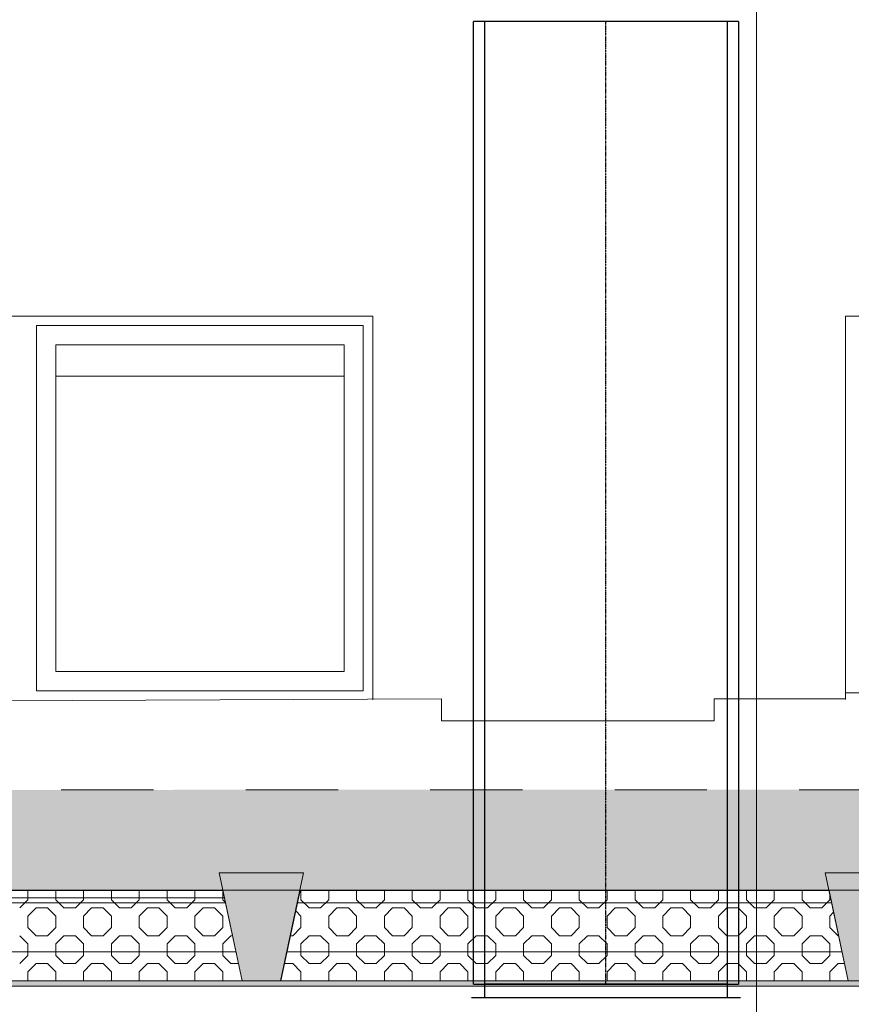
# Model space of a CAD drawing. Header units: millimetres. Extents: x -47038 to 86296, y -75637 to 48966.
# Tile 156 of 174: x 57903 to 60066, y 40690 to 43251. Entities that reach past the tile are written whole.
import ezdxf

# ---------------------------------------------------------------- set-up
doc = ezdxf.new("R2010")
doc.units = ezdxf.units.MM
for name, pattern in [('DASHDOT', [1, 0.5, -0.25, 0, -0.25]), ('Kropki i Kreski', [0]), ('Przerywana (2)', [48, 24, -24])]:
    doc.linetypes.add(name, pattern=pattern)
for name, color, linetype, lineweight, true_color in [('0_Nr_pióra__95', 7, 'Continuous', 20, 0x7c7c7c), ('280-A Dachy Powłoki_Nr_pióra__95', 7, 'Continuous', 20, 0x7c7c7c), ('410-K Osie główne_Nr_pióra__95', 7, 'Continuous', 20, 0x7c7c7c), ('450-K Belki nośne_Nr_pióra__95', 7, 'Continuous', 25, 0x7c7c7c), ('460 - Stropy_Nr_pióra__95', 7, 'Continuous', 20, 0x7c7c7c), ('Okna Archicada_Nr_pióra__95', 7, 'Continuous', 20, 0x7c7c7c)]:
    doc.layers.add(name, color=color, linetype=linetype, lineweight=lineweight, true_color=true_color)
for name, color, linetype, lineweight in [('450-K Belki_Nr_pióra__13', 7, 'Continuous', 25), ('FLUID-LWA', 10, 'Continuous', 30), ('Nowe_420 - Wełna mineralna_Nr_pióra__93', 9, 'Continuous', 20), ('XREF', 8, 'Continuous', 9)]:
    doc.layers.add(name, color=color, linetype=linetype, lineweight=lineweight)
doc.layers.add('FLUID-LWA-INS', color=10, linetype='Continuous')
doc.layers.add('FLUID-LWA-SYM', color=7, linetype='Continuous')

# ---------------------------------------------------------------- blocks, each defined once
blk = doc.blocks.new('A$C67FE79C0')
at = {"layer": '280-A Dachy Powłoki_Nr_pióra__95', "linetype": 'Continuous', "lineweight": 5}
for points in [[(2971.45, 546.91), (24.72, 546.59), (24.72, 545.08), (2971.45, 545.41)], [(24.72, 545.08), (24.72, 520.99), (156.12, 521.01), (155.24, 525.13), (177.24, 525.13), (176.36, 521.01), (307.01, 521.02), (306.14, 525.13), (328.14, 525.13), (327.26, 521.03), (457, 521.04), (456.12, 525.13), (478.12, 525.13), (477.25, 521.04), (609.45, 521.06), (608.58, 525.13), (630.58, 525.13), (629.71, 521.06), (758.24, 521.07), (757.37, 525.13), (779.37, 525.13), (778.51, 521.08), (905.7, 521.09), (904.84, 525.13), (926.84, 525.13), (925.98, 521.09), (1058.53, 521.11), (1057.67, 525.13), (1079.67, 525.13), (1078.81, 521.11), (1207.44, 521.12), (1206.58, 525.13), (1228.58, 525.13), (1227.73, 521.13), (1358.14, 521.14), (1357.28, 525.13), (1379.28, 525.13), (1378.43, 521.14), (1515.84, 521.16), (1514.99, 525.13), (1536.99, 525.13), (1536.14, 521.16), (1673.31, 521.17), (1672.46, 525.13), (1694.46, 525.13), (1693.62, 521.18), (1792.42, 521.19), (1791.5, 525.13), (1827.5, 525.13), (1826.59, 521.19), (1959.72, 521.21), (1958.88, 525.13), (1980.88, 525.13), (1980.04, 521.21), (2110.56, 521.22), (2109.73, 525.13), (2131.73, 525.13), (2130.89, 521.22), (2261.08, 521.24), (2260.18, 525.13), (2296.18, 525.13), (2295.28, 521.24), (2394.9, 521.25), (2394, 525.13), (2430, 525.13), (2429.11, 521.26), (2561.6, 521.27), (2560.77, 525.13), (2582.77, 525.13), (2581.95, 521.27), (2712.14, 521.29), (2711.32, 525.13), (2733.32, 525.13), (2732.5, 521.29), (2862.17, 521.31), (2861.35, 525.13), (2883.35, 525.13), (2882.54, 521.31), (2971.45, 521.32), (2971.45, 545.41)], [(1227.73, 521.13), (1227.62, 520.62), (1358.24, 520.64), (1358.14, 521.14)], [(1378.43, 521.14), (1378.33, 520.64), (1515.94, 520.66), (1515.84, 521.16)]]:
    blk.add_hatch(color=8, dxfattribs=at).paths.add_polyline_path(points)
at = {"layer": '450-K Belki nośne_Nr_pióra__95', "linetype": 'Continuous', "lineweight": 5}
for points in [[(1363.28, 497.03), (1373.28, 497.02), (1379.28, 525.13), (1357.28, 525.13)], [(1530.99, 497.02), (1536.99, 525.13), (1514.99, 525.13), (1520.99, 497.03)]]:
    blk.add_hatch(color=8, dxfattribs=at).paths.add_polyline_path(points)
at = {"color": 8, "lineweight": 5}
for p, q in [((1358.27, 520.52), (1227.59, 520.51)), ((1363.28, 497.03), (1358.27, 520.52)), ((1378.33, 520.52), (1373.31, 497.03)), ((1515.97, 520.53), (1378.33, 520.52)), ((1520.99, 497.04), (1515.97, 520.53)), ((1222.58, 497.03), (1363.28, 497.03)), ((1373.31, 497.03), (1520.99, 497.04))]:
    blk.add_line(p, q, dxfattribs=at)
at = {"layer": '0_Nr_pióra__95', "color": 8, "linetype": 'Continuous', "lineweight": 5}
for p, q in [((1520.25, 570.37), (1520.25, 572)), ((1520.25, 572), (1705.08, 572)), ((876.58, 568.24), (1415.1, 570.37)), ((1415.1, 570.37), (1415.1, 564.69)), ((1486.1, 564.69), (1486.1, 570.37)), ((1486.1, 570.37), (1520.25, 570.37)), ((1415.1, 564.69), (1486.1, 564.69))]:
    blk.add_line(p, q, dxfattribs=at)
at = {"layer": '280-A Dachy Powłoki_Nr_pióra__95', "color": 8, "linetype": 'Continuous', "lineweight": 5}
for p, q in [((1389.8, 654.31), (1314.8, 654.31)), ((2972.22, 520.82), (23.28, 520.49))]:
    blk.add_line(p, q, dxfattribs=at)
at = {"layer": '280-A Dachy Powłoki_Nr_pióra__95', "color": 8, "linetype": 'Przerywana (2)', "lineweight": 5}
blk.add_line((2972.22, 546.91), (23.28, 546.59), dxfattribs=at)
at = {"layer": '410-K Osie główne_Nr_pióra__95', "color": 8, "linetype": 'Continuous', "lineweight": 5}
blk.add_line((1497.12, 900), (1497.12, -300), dxfattribs=at)
at = {"layer": '450-K Belki nośne_Nr_pióra__95', "color": 8, "linetype": 'Continuous', "lineweight": 5}
for p, q in [((1357.28, 525.13), (1363.28, 497.03)), ((1357.28, 525.13), (1379.28, 525.13)), ((1379.28, 525.13), (1373.28, 497.02)), ((1514.99, 525.13), (1520.99, 497.03)), ((1514.99, 525.13), (1536.99, 525.13)), ((1363.28, 497.03), (1373.28, 497.02)), ((1520.99, 497.03), (1530.99, 497.02))]:
    blk.add_line(p, q, dxfattribs=at)
at = {"layer": '450-K Belki_Nr_pióra__13', "color": 8, "linetype": 'Continuous', "lineweight": 5}
blk.add_line((1227.19, 518.62), (1358.67, 518.62), dxfattribs=at)
at = {"layer": '460 - Stropy_Nr_pióra__95', "color": 8, "linetype": 'Continuous', "lineweight": 5}
for p, q in [((1358.94, 517.37), (1226.92, 517.37)), ((1516.65, 517.37), (1377.63, 517.37)), ((1361.67, 504.57), (1224.19, 504.57)), ((1519.38, 504.57), (1374.89, 504.57))]:
    blk.add_line(p, q, dxfattribs=at)
at = {"layer": 'Nowe_420 - Wełna mineralna_Nr_pióra__93', "color": 8, "linetype": 'Continuous', "lineweight": 5}
for p, q in [((1358.27, 520.52), (1227.59, 520.51)), ((1307.51, 518.14), (1307.51, 520.52)), ((1314.76, 518.14), (1314.76, 520.52)), ((1322, 518.14), (1322, 520.52)), ((1329.24, 518.14), (1329.24, 520.52)), ((1336.49, 518.14), (1336.49, 520.52)), ((1343.73, 518.14), (1343.73, 520.52)), ((1350.97, 518.14), (1350.97, 520.52)), ((1358.21, 518.14), (1358.21, 520.52)), ((1363.28, 497.03), (1358.27, 520.52)), ((1378.33, 520.52), (1373.31, 497.03)), ((1515.97, 520.53), (1378.33, 520.52)), ((1378.58, 518.15), (1378.58, 520.52)), ((1385.82, 518.15), (1385.82, 520.52)), ((1393.06, 518.15), (1393.06, 520.52)), ((1400.31, 518.15), (1400.31, 520.52)), ((1407.55, 518.15), (1407.55, 520.52)), ((1414.79, 518.15), (1414.79, 520.52)), ((1422.03, 518.15), (1422.03, 520.52)), ((1429.28, 518.15), (1429.28, 520.52)), ((1436.52, 518.15), (1436.52, 520.52)), ((1443.76, 518.15), (1443.76, 520.52)), ((1451, 518.15), (1451, 520.53)), ((1458.25, 518.15), (1458.25, 520.53)), ((1465.49, 518.15), (1465.49, 520.53)), ((1472.73, 518.15), (1472.73, 520.53)), ((1479.97, 518.15), (1479.97, 520.53)), ((1487.22, 518.15), (1487.22, 520.53)), ((1494.46, 518.15), (1494.46, 520.53)), ((1501.7, 518.15), (1501.7, 520.53)), ((1508.94, 518.15), (1508.94, 520.53)), ((1520.99, 497.04), (1515.97, 520.53)), ((1305.39, 516.02), (1307.51, 518.14)), ((1314.76, 518.14), (1316.88, 516.02)), ((1319.88, 516.02), (1322, 518.14)), ((1329.24, 518.14), (1331.36, 516.02)), ((1334.36, 516.02), (1336.49, 518.14)), ((1343.73, 518.14), (1345.85, 516.02)), ((1348.85, 516.02), (1350.97, 518.14)), ((1358.21, 518.14), (1358.93, 517.42)), ((1378.58, 518.15), (1380.7, 516.03)), ((1383.7, 516.03), (1385.82, 518.15)), ((1393.06, 518.15), (1395.18, 516.03)), ((1398.18, 516.03), (1400.31, 518.15)), ((1407.55, 518.15), (1409.67, 516.03)), ((1412.67, 516.03), (1414.79, 518.15)), ((1422.03, 518.15), (1424.15, 516.03)), ((1427.15, 516.03), (1429.28, 518.15)), ((1436.52, 518.15), (1438.64, 516.03)), ((1441.64, 516.03), (1443.76, 518.15)), ((1451, 518.15), (1453.12, 516.03)), ((1456.12, 516.03), (1458.25, 518.15)), ((1465.49, 518.15), (1467.61, 516.03)), ((1470.61, 516.03), (1472.73, 518.15)), ((1479.97, 518.15), (1482.1, 516.03)), ((1485.1, 516.03), (1487.22, 518.15)), ((1494.46, 518.15), (1496.58, 516.03)), ((1499.58, 516.03), (1501.7, 518.15)), ((1508.94, 518.15), (1511.07, 516.03)), ((1514.07, 516.03), (1516.19, 518.15)), ((1516.19, 518.15), (1516.19, 519.51)), ((1307.51, 513.9), (1309.64, 516.02)), ((1309.64, 516.02), (1312.64, 516.02)), ((1312.64, 516.02), (1314.76, 513.9)), ((1316.88, 516.02), (1319.88, 516.02)), ((1322, 513.9), (1324.12, 516.02)), ((1324.12, 516.02), (1327.12, 516.02)), ((1327.12, 516.02), (1329.24, 513.9)), ((1331.36, 516.02), (1334.36, 516.02)), ((1336.49, 513.9), (1338.61, 516.02)), ((1338.61, 516.02), (1341.61, 516.02)), ((1341.61, 516.02), (1343.73, 513.9)), ((1345.85, 516.02), (1348.85, 516.02)), ((1350.97, 513.9), (1353.09, 516.02)), ((1353.09, 516.02), (1356.09, 516.02)), ((1356.09, 516.02), (1358.21, 513.9)), ((1377.21, 515.28), (1378.58, 513.9)), ((1380.7, 516.03), (1383.7, 516.03)), ((1385.82, 513.9), (1387.94, 516.03)), ((1387.94, 516.03), (1390.94, 516.03)), ((1390.94, 516.03), (1393.06, 513.9)), ((1395.18, 516.03), (1398.18, 516.03)), ((1400.31, 513.9), (1402.43, 516.03)), ((1402.43, 516.03), (1405.43, 516.03)), ((1405.43, 516.03), (1407.55, 513.9)), ((1409.67, 516.03), (1412.67, 516.03)), ((1414.79, 513.9), (1416.91, 516.03)), ((1416.91, 516.03), (1419.91, 516.03)), ((1419.91, 516.03), (1422.03, 513.9)), ((1424.15, 516.03), (1427.15, 516.03)), ((1429.28, 513.9), (1431.4, 516.03)), ((1431.4, 516.03), (1434.4, 516.03)), ((1434.4, 516.03), (1436.52, 513.9)), ((1438.64, 516.03), (1441.64, 516.03)), ((1443.76, 513.9), (1445.88, 516.03)), ((1445.88, 516.03), (1448.88, 516.03)), ((1448.88, 516.03), (1451, 513.9)), ((1453.12, 516.03), (1456.12, 516.03)), ((1458.25, 513.9), (1460.37, 516.03)), ((1460.37, 516.03), (1463.37, 516.03)), ((1463.37, 516.03), (1465.49, 513.9)), ((1467.61, 516.03), (1470.61, 516.03)), ((1472.73, 513.9), (1474.85, 516.03)), ((1474.85, 516.03), (1477.85, 516.03)), ((1477.85, 516.03), (1479.97, 513.9)), ((1482.1, 516.03), (1485.1, 516.03)), ((1487.22, 513.9), (1489.34, 516.03)), ((1489.34, 516.03), (1492.34, 516.03)), ((1492.34, 516.03), (1494.46, 513.9)), ((1496.58, 516.03), (1499.58, 516.03)), ((1501.7, 513.9), (1503.82, 516.03)), ((1503.82, 516.03), (1506.82, 516.03)), ((1506.82, 516.03), (1508.94, 513.9)), ((1511.07, 516.03), (1514.07, 516.03)), ((1516.19, 513.9), (1517.17, 514.89)), ((1307.51, 510.9), (1307.51, 513.9)), ((1314.76, 510.9), (1314.76, 513.9)), ((1322, 510.9), (1322, 513.9)), ((1329.24, 510.9), (1329.24, 513.9)), ((1336.49, 510.9), (1336.49, 513.9)), ((1343.73, 510.9), (1343.73, 513.9)), ((1350.97, 510.9), (1350.97, 513.9)), ((1358.21, 510.9), (1358.21, 513.9)), ((1378.58, 510.9), (1378.58, 513.9)), ((1385.82, 510.9), (1385.82, 513.9)), ((1393.06, 510.9), (1393.06, 513.9)), ((1400.31, 510.9), (1400.31, 513.9)), ((1407.55, 510.9), (1407.55, 513.9)), ((1414.79, 510.9), (1414.79, 513.9)), ((1422.03, 510.9), (1422.03, 513.9)), ((1429.28, 510.9), (1429.28, 513.9)), ((1436.52, 510.9), (1436.52, 513.9)), ((1443.76, 510.9), (1443.76, 513.9)), ((1451, 510.9), (1451, 513.9)), ((1458.25, 510.9), (1458.25, 513.9)), ((1465.49, 510.9), (1465.49, 513.9)), ((1472.73, 510.9), (1472.73, 513.9)), ((1479.97, 510.9), (1479.97, 513.9)), ((1487.22, 510.9), (1487.22, 513.9)), ((1494.46, 510.9), (1494.46, 513.9)), ((1501.7, 510.9), (1501.7, 513.9)), ((1508.94, 510.9), (1508.94, 513.9)), ((1516.19, 510.9), (1516.19, 513.9)), ((1307.51, 510.9), (1309.64, 508.77)), ((1312.64, 508.77), (1314.76, 510.9)), ((1322, 510.9), (1324.12, 508.77)), ((1327.12, 508.77), (1329.24, 510.9)), ((1336.49, 510.9), (1338.61, 508.77)), ((1341.61, 508.77), (1343.73, 510.9)), ((1350.97, 510.9), (1353.09, 508.77)), ((1356.09, 508.77), (1358.21, 510.9)), ((1376.46, 508.78), (1378.58, 510.9)), ((1385.82, 510.9), (1387.94, 508.78)), ((1390.94, 508.78), (1393.06, 510.9)), ((1400.31, 510.9), (1402.43, 508.78)), ((1405.43, 508.78), (1407.55, 510.9)), ((1414.79, 510.9), (1416.91, 508.78)), ((1419.91, 508.78), (1422.03, 510.9)), ((1429.28, 510.9), (1431.4, 508.78)), ((1434.4, 508.78), (1436.52, 510.9)), ((1443.76, 510.9), (1445.88, 508.78)), ((1448.88, 508.78), (1451, 510.9)), ((1458.25, 510.9), (1460.37, 508.78)), ((1463.37, 508.78), (1465.49, 510.9)), ((1472.73, 510.9), (1474.85, 508.78)), ((1477.85, 508.78), (1479.97, 510.9)), ((1487.22, 510.9), (1489.34, 508.78)), ((1492.34, 508.78), (1494.46, 510.9)), ((1501.7, 510.9), (1503.82, 508.78)), ((1506.82, 508.78), (1508.94, 510.9)), ((1516.19, 510.9), (1518.31, 508.78)), ((1305.39, 508.77), (1307.51, 506.65)), ((1309.64, 508.77), (1312.64, 508.77)), ((1314.76, 506.65), (1316.88, 508.77)), ((1316.88, 508.77), (1319.88, 508.77)), ((1319.88, 508.77), (1322, 506.65)), ((1324.12, 508.77), (1327.12, 508.77)), ((1329.24, 506.65), (1331.36, 508.77)), ((1331.36, 508.77), (1334.36, 508.77)), ((1334.36, 508.77), (1336.49, 506.65)), ((1338.61, 508.77), (1341.61, 508.77)), ((1343.73, 506.65), (1345.85, 508.77)), ((1345.85, 508.77), (1348.85, 508.77)), ((1348.85, 508.77), (1350.97, 506.65)), ((1353.09, 508.77), (1356.09, 508.77)), ((1358.21, 506.65), (1360.33, 508.77)), ((1360.33, 508.77), (1360.78, 508.77)), ((1375.82, 508.78), (1376.46, 508.78)), ((1378.58, 506.66), (1380.7, 508.78)), ((1380.7, 508.78), (1383.7, 508.78)), ((1383.7, 508.78), (1385.82, 506.66)), ((1387.94, 508.78), (1390.94, 508.78)), ((1393.06, 506.66), (1395.18, 508.78)), ((1395.18, 508.78), (1398.18, 508.78)), ((1398.18, 508.78), (1400.31, 506.66)), ((1402.43, 508.78), (1405.43, 508.78)), ((1407.55, 506.66), (1409.67, 508.78)), ((1409.67, 508.78), (1412.67, 508.78)), ((1412.67, 508.78), (1414.79, 506.66)), ((1416.91, 508.78), (1419.91, 508.78)), ((1422.03, 506.66), (1424.15, 508.78)), ((1424.15, 508.78), (1427.15, 508.78)), ((1427.15, 508.78), (1429.28, 506.66)), ((1431.4, 508.78), (1434.4, 508.78)), ((1436.52, 506.66), (1438.64, 508.78)), ((1438.64, 508.78), (1441.64, 508.78)), ((1441.64, 508.78), (1443.76, 506.66)), ((1445.88, 508.78), (1448.88, 508.78)), ((1451, 506.66), (1453.12, 508.78)), ((1453.12, 508.78), (1456.12, 508.78)), ((1456.12, 508.78), (1458.25, 506.66)), ((1460.37, 508.78), (1463.37, 508.78)), ((1465.49, 506.66), (1467.61, 508.78)), ((1467.61, 508.78), (1470.61, 508.78)), ((1470.61, 508.78), (1472.73, 506.66)), ((1474.85, 508.78), (1477.85, 508.78)), ((1479.97, 506.66), (1482.1, 508.78)), ((1482.1, 508.78), (1485.1, 508.78)), ((1485.1, 508.78), (1487.22, 506.66)), ((1489.34, 508.78), (1492.34, 508.78)), ((1494.46, 506.66), (1496.58, 508.78)), ((1496.58, 508.78), (1499.58, 508.78)), ((1499.58, 508.78), (1501.7, 506.66)), ((1503.82, 508.78), (1506.82, 508.78)), ((1508.94, 506.66), (1511.07, 508.78)), ((1511.07, 508.78), (1514.07, 508.78)), ((1514.07, 508.78), (1516.19, 506.66)), ((1518.31, 508.78), (1518.48, 508.78)), ((1307.51, 503.65), (1307.51, 506.65)), ((1314.76, 503.65), (1314.76, 506.65)), ((1322, 503.65), (1322, 506.65)), ((1329.24, 503.65), (1329.24, 506.65)), ((1336.49, 503.65), (1336.49, 506.65)), ((1343.73, 503.65), (1343.73, 506.65)), ((1350.97, 503.65), (1350.97, 506.65)), ((1358.21, 503.65), (1358.21, 506.65)), ((1378.58, 503.66), (1378.58, 506.66)), ((1385.82, 503.66), (1385.82, 506.66)), ((1393.06, 503.66), (1393.06, 506.66)), ((1400.31, 503.66), (1400.31, 506.66)), ((1407.55, 503.66), (1407.55, 506.66)), ((1414.79, 503.66), (1414.79, 506.66)), ((1422.03, 503.66), (1422.03, 506.66)), ((1429.28, 503.66), (1429.28, 506.66)), ((1436.52, 503.66), (1436.52, 506.66)), ((1443.76, 503.66), (1443.76, 506.66)), ((1451, 503.66), (1451, 506.66)), ((1458.25, 503.66), (1458.25, 506.66)), ((1465.49, 503.66), (1465.49, 506.66)), ((1472.73, 503.66), (1472.73, 506.66)), ((1479.97, 503.66), (1479.97, 506.66)), ((1487.22, 503.66), (1487.22, 506.66)), ((1494.46, 503.66), (1494.46, 506.66)), ((1501.7, 503.66), (1501.7, 506.66)), ((1508.94, 503.66), (1508.94, 506.66)), ((1516.19, 503.66), (1516.19, 506.66)), ((1305.39, 501.53), (1307.51, 503.65)), ((1314.76, 503.65), (1316.88, 501.53)), ((1319.88, 501.53), (1322, 503.65)), ((1329.24, 503.65), (1331.36, 501.53)), ((1334.36, 501.53), (1336.49, 503.65)), ((1343.73, 503.65), (1345.85, 501.53)), ((1348.85, 501.53), (1350.97, 503.65)), ((1358.21, 503.65), (1360.33, 501.53)), ((1378.58, 503.66), (1380.7, 501.54)), ((1383.7, 501.54), (1385.82, 503.66)), ((1393.06, 503.66), (1395.18, 501.54)), ((1398.18, 501.54), (1400.31, 503.66)), ((1407.55, 503.66), (1409.67, 501.54)), ((1412.67, 501.54), (1414.79, 503.66)), ((1422.03, 503.66), (1424.15, 501.54)), ((1427.15, 501.54), (1429.28, 503.66)), ((1436.52, 503.66), (1438.64, 501.54)), ((1441.64, 501.54), (1443.76, 503.66)), ((1451, 503.66), (1453.12, 501.54)), ((1456.12, 501.54), (1458.25, 503.66)), ((1465.49, 503.66), (1467.61, 501.54)), ((1470.61, 501.54), (1472.73, 503.66)), ((1479.97, 503.66), (1482.1, 501.54)), ((1485.1, 501.54), (1487.22, 503.66)), ((1494.46, 503.66), (1496.58, 501.54)), ((1499.58, 501.54), (1501.7, 503.66)), ((1508.94, 503.66), (1511.07, 501.54)), ((1514.07, 501.54), (1516.19, 503.66)), ((1307.51, 499.41), (1309.64, 501.53)), ((1309.64, 501.53), (1312.64, 501.53)), ((1312.64, 501.53), (1314.76, 499.41)), ((1316.88, 501.53), (1319.88, 501.53)), ((1322, 499.41), (1324.12, 501.53)), ((1324.12, 501.53), (1327.12, 501.53)), ((1327.12, 501.53), (1329.24, 499.41)), ((1331.36, 501.53), (1334.36, 501.53)), ((1336.49, 499.41), (1338.61, 501.53)), ((1338.61, 501.53), (1341.61, 501.53)), ((1341.61, 501.53), (1343.73, 499.41)), ((1345.85, 501.53), (1348.85, 501.53)), ((1350.97, 499.41), (1353.09, 501.53)), ((1353.09, 501.53), (1356.09, 501.53)), ((1356.09, 501.53), (1358.21, 499.41)), ((1360.33, 501.53), (1362.32, 501.53)), ((1374.27, 501.54), (1376.46, 501.54)), ((1376.46, 501.54), (1378.58, 499.42)), ((1380.7, 501.54), (1383.7, 501.54)), ((1385.82, 499.42), (1387.94, 501.54)), ((1387.94, 501.54), (1390.94, 501.54)), ((1390.94, 501.54), (1393.06, 499.42)), ((1395.18, 501.54), (1398.18, 501.54)), ((1400.31, 499.42), (1402.43, 501.54)), ((1402.43, 501.54), (1405.43, 501.54)), ((1405.43, 501.54), (1407.55, 499.42)), ((1409.67, 501.54), (1412.67, 501.54)), ((1414.79, 499.42), (1416.91, 501.54)), ((1416.91, 501.54), (1419.91, 501.54)), ((1419.91, 501.54), (1422.03, 499.42)), ((1424.15, 501.54), (1427.15, 501.54)), ((1429.28, 499.42), (1431.4, 501.54)), ((1431.4, 501.54), (1434.4, 501.54)), ((1434.4, 501.54), (1436.52, 499.42)), ((1438.64, 501.54), (1441.64, 501.54)), ((1443.76, 499.42), (1445.88, 501.54)), ((1445.88, 501.54), (1448.88, 501.54)), ((1448.88, 501.54), (1451, 499.42)), ((1453.12, 501.54), (1456.12, 501.54)), ((1458.25, 499.42), (1460.37, 501.54)), ((1460.37, 501.54), (1463.37, 501.54)), ((1463.37, 501.54), (1465.49, 499.42)), ((1467.61, 501.54), (1470.61, 501.54)), ((1472.73, 499.42), (1474.85, 501.54)), ((1474.85, 501.54), (1477.85, 501.54)), ((1477.85, 501.54), (1479.97, 499.42)), ((1482.1, 501.54), (1485.1, 501.54)), ((1487.22, 499.42), (1489.34, 501.54)), ((1489.34, 501.54), (1492.34, 501.54)), ((1492.34, 501.54), (1494.46, 499.42)), ((1496.58, 501.54), (1499.58, 501.54)), ((1501.7, 499.42), (1503.82, 501.54)), ((1503.82, 501.54), (1506.82, 501.54)), ((1506.82, 501.54), (1508.94, 499.42)), ((1511.07, 501.54), (1514.07, 501.54)), ((1516.19, 499.42), (1518.31, 501.54)), ((1518.31, 501.54), (1520.02, 501.54)), ((1222.58, 497.03), (1363.28, 497.03)), ((1275.52, 497.03), (1525.53, 497.03)), ((1307.51, 497.03), (1307.51, 499.41)), ((1314.76, 497.03), (1314.76, 499.41)), ((1322, 497.03), (1322, 499.41)), ((1329.24, 497.03), (1329.24, 499.41)), ((1336.49, 497.03), (1336.49, 499.41)), ((1343.73, 497.03), (1343.73, 499.41)), ((1350.97, 497.03), (1350.97, 499.41)), ((1358.21, 497.03), (1358.21, 499.41)), ((1373.31, 497.03), (1520.99, 497.04)), ((1378.58, 497.03), (1378.58, 499.42)), ((1385.82, 497.03), (1385.82, 499.42)), ((1393.06, 497.03), (1393.06, 499.42)), ((1400.31, 497.03), (1400.31, 499.42)), ((1407.55, 497.03), (1407.55, 499.42)), ((1414.79, 497.03), (1414.79, 499.42)), ((1422.03, 497.03), (1422.03, 499.42)), ((1429.28, 497.03), (1429.28, 499.42)), ((1436.52, 497.03), (1436.52, 499.42)), ((1443.76, 497.03), (1443.76, 499.42)), ((1451, 497.03), (1451, 499.42)), ((1458.25, 497.03), (1458.25, 499.42)), ((1465.49, 497.03), (1465.49, 499.42)), ((1472.73, 497.03), (1472.73, 499.42)), ((1479.97, 497.03), (1479.97, 499.42)), ((1487.22, 497.03), (1487.22, 499.42)), ((1494.46, 497.03), (1494.46, 499.42)), ((1501.7, 497.03), (1501.7, 499.42)), ((1508.94, 497.04), (1508.94, 499.42)), ((1516.19, 497.04), (1516.19, 499.42)), ((1525.53, 495.63), (1275.52, 495.63))]:
    blk.add_line(p, q, dxfattribs=at)
at = {"layer": 'Nowe_420 - Wełna mineralna_Nr_pióra__93', "color": 8, "linetype": 'Continuous', "lineweight": 5, "extrusion": (0, 0, -1)}
for points in [[(-1525.53, 495.63), (-1275.52, 497.03), (-1275.52, 495.63)], [(-1275.52, 497.03), (-1525.53, 495.63), (-1525.53, 497.03)]]:
    blk.add_solid(points, dxfattribs=at)
at = {"layer": 'Okna Archicada_Nr_pióra__95', "color": 8, "linetype": 'Continuous', "lineweight": 5}
for p, q in [((1217.29, 670), (1397.29, 670)), ((1397.29, 670), (1397.29, 665)), ((1520.25, 570.21), (1520.25, 670)), ((1520.25, 670), (1780.25, 670)), ((1309.79, 667.5), (1309.79, 665)), ((1309.8, 662.5), (1309.8, 667.5)), ((1309.8, 667.5), (1394.8, 667.5)), ((1394.8, 667.5), (1394.8, 662.5)), ((1309.79, 665), (1309.79, 575)), ((1397.29, 665), (1397.29, 575)), ((1309.8, 577.5), (1309.8, 662.5)), ((1314.8, 662.5), (1314.8, 577.5)), ((1389.8, 662.5), (1314.8, 662.5)), ((1389.79, 662.5), (1389.79, 577.5)), ((1389.79, 577.5), (1389.79, 662.5)), ((1389.8, 662.5), (1389.8, 577.5)), ((1389.8, 577.5), (1389.8, 662.5)), ((1394.8, 662.5), (1394.8, 577.5)), ((1309.8, 572.5), (1309.8, 577.5)), ((1314.8, 577.5), (1389.8, 577.5)), ((1394.8, 577.5), (1394.8, 572.5)), ((1309.79, 575), (1309.79, 572.5)), ((1397.29, 575), (1397.29, 570.18)), ((1394.8, 572.5), (1309.8, 572.5))]:
    blk.add_line(p, q, dxfattribs=at)
blk = doc.blocks.new('*U3648')
at = {"color": 14, "linetype": 'Continuous', "lineweight": -2}
blk.add_line((0, 0, 315), (0, 0, -315), dxfattribs=at)
at = {"color": 0, "linetype": 'ByBlock', "lineweight": -2}
for p, q in [((35, 0, -315), (0, 0, -315)), ((0, 0, 315), (35, 0, 315)), ((35, 0, -315), (35, 0, 315)), ((35, 0, -350), (35, 0, -315)), ((35, 0, 315), (35, 0, 350))]:
    blk.add_line(p, q, dxfattribs=at)
blk = doc.blocks.new('*U3647')
at = {"color": 14, "linetype": 'Continuous', "lineweight": -2}
for p, q in [((-1252, 0, 315), (-1252, 0, -315)), ((1252, 0, -315), (1252, 0, 315))]:
    blk.add_line(p, q, dxfattribs=at)
at = {"color": 0, "linetype": 'ByBlock', "lineweight": -2}
for p, q in [((1252, 0, -315), (-1252, 0, -315)), ((-1252, 0, 315), (1252, 0, 315))]:
    blk.add_line(p, q, dxfattribs=at)
at = {"layer": 'FLUID-LWA-INS', "linetype": 'Kropki i Kreski', "lineweight": -3}
for p, q in [((-1252, 0, 345), (-1252, 0, 315)), ((-1252, 0, -315), (-1252, 0, -345)), ((1252, 0, -345), (-1252, 0, -345)), ((-1252, 0, 345), (1252, 0, 345)), ((1252, 0, -345), (1252, 0, -315)), ((1252, 0, 315), (1252, 0, 345))]:
    blk.add_line(p, q, dxfattribs=at)
at = {"layer": 'FLUID-LWA-SYM', "color": 0, "linetype": 'DASHDOT', "lineweight": -3}
for q in [(1252, 0), (-1251.7, 0)]:
    blk.add_line((-1252, 0), q, dxfattribs=at)

msp = doc.modelspace()

# ---------------------------------------------------------------- block references
at = {"layer": 'XREF', "xscale": 10, "yscale": 10, "zscale": 10, "rotation": 360}
msp.add_blockref('A$C67FE79C0', (44848.7, 35780.4), dxfattribs=at)

# ---------------------------------------------------------------- next in the draw order: block references
at = {"layer": 'FLUID-LWA', "linetype": 'Continuous', "extrusion": (-1, 1.22465e-16, -1.12482e-32), "rotation": 180}
msp.add_blockref('*U3647', (-41994.4, 47652.6, -59428), dxfattribs=at)
at = {"layer": 'FLUID-LWA', "linetype": 'Continuous', "extrusion": (1, 1.22465e-16, -1.22465e-16), "rotation": 180}
msp.add_blockref('*U3648', (40742.6, 47652.6, 59428), dxfattribs=at)

doc.saveas('drawing.dxf')
